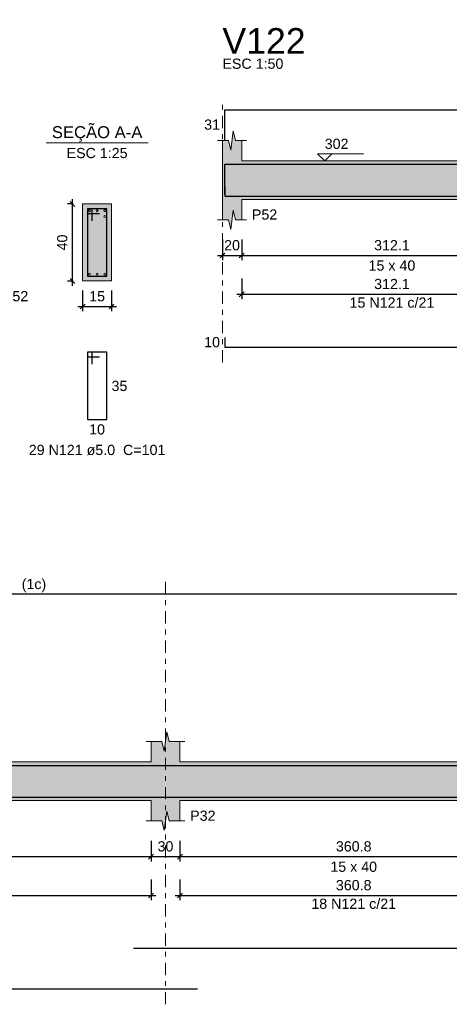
# Model space of a CAD drawing. Header units: millimetres. Extents: x 0 to 119, y 0 to 84.
# Tile 4 of 34: x 17 to 26, y 21 to 41. Entities that reach past the tile are written whole.
import ezdxf

# ---------------------------------------------------------------- set-up
doc = ezdxf.new("R2010")
doc.units = ezdxf.units.MM
doc.header["$MEASUREMENT"] = 0
doc.linetypes.add('DASHDOT', pattern=[2.54, 1.27, -0.635, 0, -0.635])
doc.linetypes.add('NULL', pattern=[0])
doc.layers.get('0').update_dxf_attribs({"lineweight": 18})
for name, color, linetype, lineweight in [('Descrição da armadura', 7, 'Continuous', 0), ('DT-Barras na forma', 2, 'Continuous', 30), ('DT-Barras no corte', 5, 'Continuous', 5), ('DT-Barras rebatidas', 2, 'Continuous', 30), ('DT-Cotas', 9, 'Continuous', 5), ('DT-Forma', 5, 'Continuous', 5), ('DT-Hachura forma vigas', 254, 'Continuous', 5), ('DT-Hachura seção vigas', 254, 'Continuous', 5), ('DT-Pontilhado', 9, 'DASHDOT', 5), ('DT-Textos', 7, 'Continuous', 5), ('DT-Título', 3, 'Continuous', 20), ('Textos armaduras', 7, 'Continuous', 0)]:
    doc.layers.add(name, color=color, linetype=linetype, lineweight=lineweight)
doc.styles.add('Arial', font='txt')
doc.dimstyles.new('UM_25.000000', dxfattribs={"dimtxt": 0.18, "dimasz": 0.1, "dimexe": 0.1, "dimexo": 0.2, "dimgap": 0, "dimtad": 1, "dimtih": 1, "dimtoh": 1, "dimdec": 1, "dimlfac": 25, "dimzin": 0, "dimdsep": 46, "dimtxsty": 'Standard', "dimcen": 0.09, "dimdle": 0.1, "dimadec": 1, "dimazin": 2, "dimtfac": 1, "dimtdec": 4, "dimtofl": 0, "dimtmove": 0, "dimatfit": 3, "dimfxl": 1, "dimtolj": 1, "dimarcsym": 0})
doc.dimstyles.new('UM_50.000000', dxfattribs={"dimtxt": 0.18, "dimasz": 0.1, "dimexe": 0.1, "dimexo": 0.2, "dimgap": 0, "dimtad": 1, "dimtih": 1, "dimtoh": 1, "dimdec": 1, "dimlfac": 50, "dimzin": 0, "dimdsep": 46, "dimtxsty": 'Standard', "dimcen": 0.09, "dimdle": 0.1, "dimadec": 1, "dimazin": 2, "dimtfac": 1, "dimtdec": 4, "dimtofl": 0, "dimtmove": 0, "dimatfit": 3, "dimfxl": 1, "dimtolj": 1, "dimarcsym": 0})

# ---------------------------------------------------------------- blocks, each defined once
blk = doc.blocks.new('_Oblique')
at = {"color": 0, "linetype": 'ByBlock', "lineweight": -2}
blk.add_line((-0.5, -0.5), (0.5, 0.5), dxfattribs=at)
blk = doc.blocks.new('*D190')
at = {"layer": 'Defpoints', "color": 0}
for p in [(18.35, 37.144), (18.562, 37.144), (18.562, 35.544)]:
    blk.add_point(p, dxfattribs=at)
at = {"layer": 'DT-Cotas', "color": 0, "lineweight": -2}
for p, q in [((18.35, 35.444), (18.35, 37.244)), ((18.362, 37.144), (18.25, 37.144)), ((18.362, 35.544), (18.25, 35.544))]:
    blk.add_line(p, q, dxfattribs=at)
at = {"layer": 'DT-Cotas', "color": 0, "lineweight": -2, "xscale": 0.1, "yscale": 0.1, "zscale": 0.1}
for p, rotation in [((18.35, 37.144), 90), ((18.35, 35.544), 270)]:
    blk.add_blockref('_Oblique', p, dxfattribs=dict(at, rotation=rotation))
at = {"layer": 'DT-Cotas', "color": 7, "insert": (18.138, 36.344), "char_height": 0.2118, "attachment_point": 5, "rotation": 90, "style": 'Arial'}
blk.add_mtext('\\A1;40', dxfattribs=at)
blk = doc.blocks.new('*D191')
at = {"layer": 'Defpoints', "color": 0}
for p in [(18.562, 35.544), (19.162, 35.544), (19.162, 35.015)]:
    blk.add_point(p, dxfattribs=at)
at = {"layer": 'DT-Cotas', "color": 0, "lineweight": -2}
for p, q in [((18.562, 35.344), (18.562, 34.915)), ((19.162, 35.344), (19.162, 34.915)), ((18.462, 35.015), (19.262, 35.015))]:
    blk.add_line(p, q, dxfattribs=at)
at = {"layer": 'DT-Cotas', "color": 0, "lineweight": -2, "xscale": 0.1, "yscale": 0.1, "zscale": 0.1, "rotation": 180}
blk.add_blockref('_Oblique', (18.562, 35.015), dxfattribs=at)
at = {"layer": 'DT-Cotas', "color": 0, "lineweight": -2, "xscale": 0.1, "yscale": 0.1, "zscale": 0.1}
blk.add_blockref('_Oblique', (19.162, 35.015), dxfattribs=at)
at = {"layer": 'DT-Cotas', "color": 7, "insert": (18.862, 35.227), "char_height": 0.2118, "attachment_point": 5, "rotation": 0.0057, "style": 'Arial'}
blk.add_mtext('\\A1;15', dxfattribs=at)
blk = doc.blocks.new('*D193')
at = {"layer": 'Defpoints', "color": 0}
for p in [(21.464, 36.603), (21.864, 36.603), (21.864, 36.074)]:
    blk.add_point(p, dxfattribs=at)
at = {"layer": 'DT-Cotas', "color": 0, "lineweight": -2}
for p, q in [((21.464, 36.403), (21.464, 35.974)), ((21.864, 36.403), (21.864, 35.974)), ((21.364, 36.074), (21.964, 36.074))]:
    blk.add_line(p, q, dxfattribs=at)
at = {"layer": 'DT-Cotas', "color": 0, "lineweight": -2, "xscale": 0.1, "yscale": 0.1, "zscale": 0.1, "rotation": 180}
blk.add_blockref('_Oblique', (21.464, 36.074), dxfattribs=at)
at = {"layer": 'DT-Cotas', "color": 0, "lineweight": -2, "xscale": 0.1, "yscale": 0.1, "zscale": 0.1}
blk.add_blockref('_Oblique', (21.864, 36.074), dxfattribs=at)
at = {"layer": 'DT-Cotas', "color": 7, "insert": (21.664, 36.286), "char_height": 0.2118, "attachment_point": 5, "rotation": 0.0057, "style": 'Arial'}
blk.add_mtext('\\A1;20', dxfattribs=at)
blk = doc.blocks.new('*D194')
at = {"layer": 'Defpoints', "color": 0}
for p in [(21.864, 36.603), (28.105, 36.603), (28.105, 36.074)]:
    blk.add_point(p, dxfattribs=at)
at = {"layer": 'DT-Cotas', "color": 0, "lineweight": -2}
for p, q in [((21.864, 36.403), (21.864, 35.974)), ((28.105, 36.403), (28.105, 35.974)), ((21.764, 36.074), (28.205, 36.074))]:
    blk.add_line(p, q, dxfattribs=at)
at = {"layer": 'DT-Cotas', "color": 0, "lineweight": -2, "xscale": 0.1, "yscale": 0.1, "zscale": 0.1, "rotation": 180}
blk.add_blockref('_Oblique', (21.864, 36.074), dxfattribs=at)
at = {"layer": 'DT-Cotas', "color": 0, "lineweight": -2, "xscale": 0.1, "yscale": 0.1, "zscale": 0.1}
blk.add_blockref('_Oblique', (28.105, 36.074), dxfattribs=at)
at = {"layer": 'DT-Cotas', "color": 7, "insert": (24.984, 36.286), "char_height": 0.2118, "attachment_point": 5, "rotation": 0.0057, "style": 'Arial'}
blk.add_mtext('\\A1;312.1', dxfattribs=at)
blk = doc.blocks.new('*D202')
at = {"layer": 'Defpoints', "color": 0}
for p in [(21.864, 35.799), (28.105, 35.799), (28.105, 35.269)]:
    blk.add_point(p, dxfattribs=at)
at = {"layer": 'DT-Cotas', "color": 0, "lineweight": -2}
for p, q in [((21.864, 35.599), (21.864, 35.169)), ((28.105, 35.599), (28.105, 35.169)), ((21.764, 35.269), (28.205, 35.269))]:
    blk.add_line(p, q, dxfattribs=at)
at = {"layer": 'DT-Cotas', "color": 0, "lineweight": -2, "xscale": 0.1, "yscale": 0.1, "zscale": 0.1, "rotation": 180}
blk.add_blockref('_Oblique', (21.864, 35.269), dxfattribs=at)
at = {"layer": 'DT-Cotas', "color": 0, "lineweight": -2, "xscale": 0.1, "yscale": 0.1, "zscale": 0.1}
blk.add_blockref('_Oblique', (28.105, 35.269), dxfattribs=at)
at = {"layer": 'DT-Cotas', "color": 7, "insert": (24.984, 35.481), "char_height": 0.2118, "attachment_point": 5, "rotation": 0.0057, "style": 'Arial'}
blk.add_mtext('\\A1;312.1', dxfattribs=at)
blk = doc.blocks.new('*D233')
at = {"layer": 'Defpoints', "color": 0}
for p in [(11.194, 24.126), (19.982, 24.126), (19.982, 23.597)]:
    blk.add_point(p, dxfattribs=at)
at = {"layer": 'DT-Cotas', "color": 0, "lineweight": -2}
for p, q in [((11.194, 23.926), (11.194, 23.497)), ((19.982, 23.926), (19.982, 23.497)), ((11.094, 23.597), (20.082, 23.597))]:
    blk.add_line(p, q, dxfattribs=at)
at = {"layer": 'DT-Cotas', "color": 0, "lineweight": -2, "xscale": 0.1, "yscale": 0.1, "zscale": 0.1, "rotation": 180}
blk.add_blockref('_Oblique', (11.194, 23.597), dxfattribs=at)
at = {"layer": 'DT-Cotas', "color": 0, "lineweight": -2, "xscale": 0.1, "yscale": 0.1, "zscale": 0.1}
blk.add_blockref('_Oblique', (19.982, 23.597), dxfattribs=at)
at = {"layer": 'DT-Cotas', "color": 7, "insert": (15.588, 23.809), "char_height": 0.2118, "attachment_point": 5, "style": 'Arial'}
blk.add_mtext('\\A1;439.4', dxfattribs=at)
blk = doc.blocks.new('*D234')
at = {"layer": 'Defpoints', "color": 0}
for p in [(19.982, 24.126), (20.582, 24.126), (20.582, 23.597)]:
    blk.add_point(p, dxfattribs=at)
at = {"layer": 'DT-Cotas', "color": 0, "lineweight": -2}
for p, q in [((19.982, 23.926), (19.982, 23.497)), ((20.582, 23.926), (20.582, 23.497)), ((19.882, 23.597), (20.682, 23.597))]:
    blk.add_line(p, q, dxfattribs=at)
at = {"layer": 'DT-Cotas', "color": 0, "lineweight": -2, "xscale": 0.1, "yscale": 0.1, "zscale": 0.1, "rotation": 180}
blk.add_blockref('_Oblique', (19.982, 23.597), dxfattribs=at)
at = {"layer": 'DT-Cotas', "color": 0, "lineweight": -2, "xscale": 0.1, "yscale": 0.1, "zscale": 0.1}
blk.add_blockref('_Oblique', (20.582, 23.597), dxfattribs=at)
at = {"layer": 'DT-Cotas', "color": 7, "insert": (20.282, 23.809), "char_height": 0.2118, "attachment_point": 5, "rotation": 0.0057, "style": 'Arial'}
blk.add_mtext('\\A1;30', dxfattribs=at)
blk = doc.blocks.new('*D235')
at = {"layer": 'Defpoints', "color": 0}
for p in [(20.582, 24.126), (27.798, 24.126), (27.798, 23.597)]:
    blk.add_point(p, dxfattribs=at)
at = {"layer": 'DT-Cotas', "color": 0, "lineweight": -2}
for p, q in [((20.582, 23.926), (20.582, 23.497)), ((27.798, 23.926), (27.798, 23.497)), ((20.482, 23.597), (27.898, 23.597))]:
    blk.add_line(p, q, dxfattribs=at)
at = {"layer": 'DT-Cotas', "color": 0, "lineweight": -2, "xscale": 0.1, "yscale": 0.1, "zscale": 0.1, "rotation": 180}
blk.add_blockref('_Oblique', (20.582, 23.597), dxfattribs=at)
at = {"layer": 'DT-Cotas', "color": 0, "lineweight": -2, "xscale": 0.1, "yscale": 0.1, "zscale": 0.1}
blk.add_blockref('_Oblique', (27.798, 23.597), dxfattribs=at)
at = {"layer": 'DT-Cotas', "color": 7, "insert": (24.19, 23.809), "char_height": 0.2118, "attachment_point": 5, "style": 'Arial'}
blk.add_mtext('\\A1;360.8', dxfattribs=at)
blk = doc.blocks.new('*D246')
at = {"layer": 'Defpoints', "color": 0}
for p in [(11.194, 23.321), (19.982, 23.321), (19.982, 22.792)]:
    blk.add_point(p, dxfattribs=at)
at = {"layer": 'DT-Cotas', "color": 0, "lineweight": -2}
for p, q in [((11.194, 23.121), (11.194, 22.692)), ((19.982, 23.121), (19.982, 22.692)), ((11.094, 22.792), (20.082, 22.792))]:
    blk.add_line(p, q, dxfattribs=at)
at = {"layer": 'DT-Cotas', "color": 0, "lineweight": -2, "xscale": 0.1, "yscale": 0.1, "zscale": 0.1, "rotation": 180}
blk.add_blockref('_Oblique', (11.194, 22.792), dxfattribs=at)
at = {"layer": 'DT-Cotas', "color": 0, "lineweight": -2, "xscale": 0.1, "yscale": 0.1, "zscale": 0.1}
blk.add_blockref('_Oblique', (19.982, 22.792), dxfattribs=at)
at = {"layer": 'DT-Cotas', "color": 7, "insert": (15.588, 23.004), "char_height": 0.2118, "attachment_point": 5, "style": 'Arial'}
blk.add_mtext('\\A1;439.4', dxfattribs=at)
blk = doc.blocks.new('*D247')
at = {"layer": 'Defpoints', "color": 0}
for p in [(20.582, 23.321), (27.798, 23.321), (27.798, 22.792)]:
    blk.add_point(p, dxfattribs=at)
at = {"layer": 'DT-Cotas', "color": 0, "lineweight": -2}
for p, q in [((20.582, 23.121), (20.582, 22.692)), ((27.798, 23.121), (27.798, 22.692)), ((20.482, 22.792), (27.898, 22.792))]:
    blk.add_line(p, q, dxfattribs=at)
at = {"layer": 'DT-Cotas', "color": 0, "lineweight": -2, "xscale": 0.1, "yscale": 0.1, "zscale": 0.1, "rotation": 180}
blk.add_blockref('_Oblique', (20.582, 22.792), dxfattribs=at)
at = {"layer": 'DT-Cotas', "color": 0, "lineweight": -2, "xscale": 0.1, "yscale": 0.1, "zscale": 0.1}
blk.add_blockref('_Oblique', (27.798, 22.792), dxfattribs=at)
at = {"layer": 'DT-Cotas', "color": 7, "insert": (24.19, 23.004), "char_height": 0.2118, "attachment_point": 5, "style": 'Arial'}
blk.add_mtext('\\A1;360.8', dxfattribs=at)

msp = doc.modelspace()

# ---------------------------------------------------------------- hatches: boundary and pattern name
at = {"layer": 'DT-Hachura forma vigas', "linetype": 'Continuous'}
for points in [[(28.5049, 37.2389), (32.8577, 37.2389), (32.8577, 38.0389), (28.5049, 38.0389), (28.5049, 38.4625), (28.3799, 38.4625), (28.3299, 38.6625), (28.2799, 38.2625), (28.2299, 38.4625), (28.1049, 38.4625), (28.1049, 38.0389), (21.8637, 38.0389), (21.8637, 38.4625), (21.7387, 38.4625), (21.6887, 38.6625), (21.6387, 38.2625), (21.5887, 38.4625), (21.4637, 38.4625), (21.4637, 38.0389), (21.4637, 37.2389), (21.4637, 36.8153), (21.5887, 36.8153), (21.6387, 36.6153), (21.6887, 37.0153), (21.7387, 36.8153), (21.8637, 36.8153), (21.8637, 37.2389), (28.1049, 37.2389), (28.1049, 36.8153), (28.2299, 36.8153), (28.2799, 36.6153), (28.3299, 37.0153), (28.3799, 36.8153), (28.5049, 36.8153), (28.5049, 37.2389)], [(28.3977, 24.7617), (36.8115, 24.7617), (36.8115, 25.5617), (28.3977, 25.5617), (28.3977, 25.9853), (28.1727, 25.9853), (28.1227, 26.1853), (28.0727, 25.7853), (28.0227, 25.9853), (27.7977, 25.9853), (27.7977, 25.5617), (20.5823, 25.5617), (20.5823, 25.9853), (20.3573, 25.9853), (20.3073, 26.1853), (20.2573, 25.7853), (20.2073, 25.9853), (19.9823, 25.9853), (19.9823, 25.5617), (11.1939, 25.5617), (11.1939, 25.9853), (11.0689, 25.9853), (11.0189, 26.1853), (10.9689, 25.7853), (10.9189, 25.9853), (10.7939, 25.9853), (10.7939, 25.5617), (10.1277, 25.5617), (10.1277, 24.7617), (10.7939, 24.7617), (10.7939, 24.3381), (10.9189, 24.3381), (10.9689, 24.1381), (11.0189, 24.5381), (11.0689, 24.3381), (11.1939, 24.3381), (11.1939, 24.7617), (19.9823, 24.7617), (19.9823, 24.3381), (20.2073, 24.3381), (20.2573, 24.1381), (20.3073, 24.5381), (20.3573, 24.3381), (20.5823, 24.3381), (20.5823, 24.7617), (27.7977, 24.7617), (27.7977, 24.3381), (28.0227, 24.3381), (28.0727, 24.1381), (28.1227, 24.5381), (28.1727, 24.3381), (28.3977, 24.3381), (28.3977, 24.7617)]]:
    msp.add_hatch(color=254, dxfattribs=at).paths.add_polyline_path(points)
at = {"layer": 'DT-Hachura seção vigas', "linetype": 'Continuous'}
msp.add_hatch(color=254, dxfattribs=at).paths.add_polyline_path([(18.5617, 35.5445), (18.5617, 35.5445), (19.1617, 35.5445), (19.1617, 37.1445), (18.5617, 37.1445), (18.5617, 35.5445)])

# ---------------------------------------------------------------- linework, layer by layer
at = {"layer": 'DT-Barras na forma'}
for p, q in [((18.7617, 37.0445), (18.6617, 37.0445)), ((18.6617, 37.0445), (18.6617, 35.6445)), ((19.0617, 37.0445), (18.6617, 37.0445)), ((18.6617, 37.0445), (18.6617, 36.9445)), ((18.7617, 36.7945), (18.7617, 37.0445)), ((19.0617, 35.6445), (19.0617, 37.0445)), ((18.6617, 36.9445), (18.9117, 36.9445)), ((18.6617, 35.6445), (19.0617, 35.6445))]:
    msp.add_line(p, q, dxfattribs=at)
for points in [[(21.5137, 37.3475), (21.5137, 37.9689), (43.5103, 37.9689), (43.5103, 37.3017)], [(21.5137, 37.5069), (21.5137, 37.3069), (43.5103, 37.3069), (43.5103, 37.5069)], [(3.9007, 25.2617), (3.9007, 25.4917), (27.6707, 25.4917)], [(3.9007, 25.0317), (3.9007, 24.8317), (20.9495, 24.8317)], [(19.6152, 24.8317), (37.6287, 24.8317)]]:
    msp.add_lwpolyline(points, dxfattribs=at)
at = {"layer": 'DT-Barras no corte'}
for centre in [(18.7017, 37.0045), (18.8617, 37.0045), (19.0217, 37.0045), (19.0217, 36.8845), (18.7017, 35.6845), (18.8617, 35.6845), (19.0217, 35.6845)]:
    msp.add_circle(centre, 0.02, dxfattribs=at)
at = {"layer": 'DT-Barras rebatidas'}
for points in [[(21.5137, 38.4771), (21.5137, 39.0985), (43.5103, 39.0985), (43.5103, 38.4313)], [(21.5137, 34.3722), (21.5137, 34.1722), (43.5103, 34.1722), (43.5103, 34.3722)], [(18.7617, 33.8178), (18.7617, 34.0678), (18.6617, 34.0678), (18.6617, 32.6678), (19.0617, 32.6678), (19.0617, 34.0678), (18.6617, 34.0678), (18.6617, 33.9678), (18.9117, 33.9678)], [(3.9007, 28.8199), (3.9007, 29.0499), (27.6707, 29.0499)], [(19.6152, 21.6971), (37.6287, 21.6971)], [(3.9007, 21.0499), (3.9007, 20.8499), (20.9495, 20.8499)]]:
    msp.add_lwpolyline(points, dxfattribs=at)
at = {"layer": 'DT-Forma'}
for p, q in [((21.6387, 38.2625), (21.6887, 38.6625)), ((21.6887, 38.6625), (21.7387, 38.4625)), ((21.3637, 38.4625), (21.5887, 38.4625)), ((21.4637, 38.0389), (21.4637, 38.4625)), ((21.5887, 38.4625), (21.6387, 38.2625)), ((21.7387, 38.4625), (21.9637, 38.4625)), ((21.8637, 38.4625), (21.8637, 38.0389)), ((21.8637, 38.0389), (28.1049, 38.0389)), ((21.4637, 37.2389), (21.4637, 36.8153)), ((21.8637, 36.8153), (21.8637, 37.2389)), ((21.8637, 37.2389), (28.1049, 37.2389)), ((19.1617, 37.1445), (18.5617, 37.1445)), ((18.5617, 37.1445), (18.5617, 35.5445)), ((19.1617, 35.5445), (19.1617, 37.1445)), ((21.6387, 36.6153), (21.6887, 37.0153)), ((21.6887, 37.0153), (21.7387, 36.8153)), ((21.3637, 36.8153), (21.5887, 36.8153)), ((21.5887, 36.8153), (21.6387, 36.6153)), ((21.7387, 36.8153), (21.9637, 36.8153)), ((18.5617, 35.5445), (19.1617, 35.5445)), ((20.2573, 25.7853), (20.3073, 26.1853)), ((20.3073, 26.1853), (20.3573, 25.9853)), ((19.8823, 25.9853), (20.2073, 25.9853)), ((19.9823, 25.5617), (19.9823, 25.9853)), ((20.2073, 25.9853), (20.2573, 25.7853)), ((20.3573, 25.9853), (20.6823, 25.9853)), ((20.5823, 25.9853), (20.5823, 25.5617)), ((11.1939, 25.5617), (19.9823, 25.5617)), ((20.5823, 25.5617), (27.7977, 25.5617)), ((11.1939, 24.7617), (19.9823, 24.7617)), ((19.9823, 24.7617), (19.9823, 24.3381)), ((20.5823, 24.3381), (20.5823, 24.7617)), ((20.5823, 24.7617), (27.7977, 24.7617)), ((20.2573, 24.1381), (20.3073, 24.5381)), ((20.3073, 24.5381), (20.3573, 24.3381)), ((19.8823, 24.3381), (20.2073, 24.3381)), ((20.2073, 24.3381), (20.2573, 24.1381)), ((20.3573, 24.3381), (20.6823, 24.3381))]:
    msp.add_line(p, q, dxfattribs=at)
at = {"layer": 'DT-Forma', "linetype": 'Continuous'}
msp.add_line((21.4637, 37.2389), (21.4637, 38.0389), dxfattribs=at)
at = {"layer": 'DT-Pontilhado', "ltscale": 0.2}
for p, q in [((21.4637, 33.8545), (21.4637, 39.3103)), ((20.2823, 20.5322), (20.2823, 29.3323))]:
    msp.add_line(p, q, dxfattribs=at)
at = {"layer": 'DT-Textos'}
msp.add_line((17.8027, 38.4094), (19.9207, 38.4094), dxfattribs=at)
msp.add_lwpolyline([(23.7361, 38.1871), (23.5878, 38.0389), (23.4396, 38.1871), (24.3927, 38.1871)], dxfattribs=at)

# ---------------------------------------------------------------- texts
at = {"layer": 'Descrição da armadura', "linetype": 'NULL', "char_height": 0.2118, "attachment_point": 8, "line_spacing_factor": 0.9, "style": 'Arial'}
for s, insert, width in [('15 N121 c/21', (24.9843, 34.9874), 3.450264), ('29 N121 ø5.0  C=101', (18.8619, 31.9268), 5.562109), ('18 N121 c/21', (24.19, 22.5103), 3.450264)]:
    msp.add_mtext(s, dxfattribs=dict(at, insert=insert, width=width))
at = {"layer": 'DT-Textos', "linetype": 'NULL', "line_spacing_factor": 0.798, "style": 'Arial'}
for s, insert, char_height, width, attachment_point in [('ESC 1:50', (21.4639, 39.9458), 0.2118, 2.482559, 7), ('SEÇÃO A-A', (18.8619, 38.4339), 0.2471, 3.812061, 8), ('302', (23.5879, 38.2828), 0.2118, 0.967705, 7), ('ESC 1:25', (18.8619, 38.0918), 0.2118, 2.482559, 8), ('P52', (22.0759, 36.8158), 0.2118, 1.031992, 7), ('15 x 40', (24.9839, 35.7568), 0.2118, 1.902559, 8), ('P52', (16.9059, 35.1208), 0.2118, 1.031992, 7), ('(1c)', (17.2959, 29.0859), 0.2118, 0.998857, 7), ('P32', (20.7939, 24.3378), 0.2118, 1.031992, 7), ('15 x 40', (24.1899, 23.2788), 0.2118, 1.902559, 8)]:
    msp.add_mtext(s, dxfattribs=dict(at, insert=insert, char_height=char_height, width=width, attachment_point=attachment_point))
at = {"layer": 'DT-Título', "linetype": 'NULL', "insert": (21.4639, 40.2636), "char_height": 0.5295, "width": 3.456465, "attachment_point": 7, "line_spacing_factor": 0.798, "style": 'Arial'}
msp.add_mtext('V122', dxfattribs=at)
at = {"layer": 'Textos armaduras', "linetype": 'NULL', "char_height": 0.2118, "width": 1.045137, "line_spacing_factor": 0.9, "style": 'Arial'}
for s, insert, attachment_point in [('31', (21.4137, 38.6819), 9), ('10', (21.4137, 34.1663), 9), ('35', (19.1617, 33.4737), 1), ('10', (18.8617, 32.5705), 2)]:
    msp.add_mtext(s, dxfattribs=dict(at, insert=insert, attachment_point=attachment_point))

# ---------------------------------------------------------------- dimensions: what is measured, and where the dimension line sits
at = {"layer": 'DT-Cotas'}
dim = msp.add_linear_dim(base=(18.3499, 37.1445), p1=(18.5617, 35.5445), p2=(18.5617, 37.1445), angle=90, dimstyle='UM_25.000000', override={"dimtxt": 0.2118, "dimasz": 0.1, "dimexe": 0.1, "dimexo": 0.2, "dimtad": 1, "dimtih": 0, "dimtoh": 0, "dimdec": 1, "dimlfac": 25, "dimzin": 8, "dimtxsty": 'Arial', "dimblk": 'Oblique', "dimblk1": 'Oblique', "dimblk2": 'Oblique', "dimsah": 1, "dimdle": 0.1, "dimse1": 0, "dimse2": 0, "dimclrt": 7, "dimadec": 1, "dimazin": 3, "dimtmove": 2, "dimldrblk": 'Oblique'}, dxfattribs=at)
dim.commit()
dim.dimension.update_dxf_attribs({"geometry": '*D190', "text_midpoint": (18.1381, 36.3445), "dimtype": 160, "text_rotation": 90})
for base, p1, p2, dimstyle, override, picture, middle in [((21.8637, 36.074), (21.4637, 36.6035), (21.8637, 36.6035), 'UM_50.000000', {"dimtxt": 0.2118, "dimasz": 0.1, "dimexe": 0.1, "dimexo": 0.2, "dimtad": 1, "dimtih": 0, "dimtoh": 0, "dimdec": 1, "dimlfac": 50, "dimzin": 8, "dimtxsty": 'Arial', "dimblk": 'Oblique', "dimblk1": 'Oblique', "dimblk2": 'Oblique', "dimsah": 1, "dimdle": 0.1, "dimse1": 0, "dimse2": 0, "dimclrt": 7, "dimadec": 1, "dimazin": 3, "dimtmove": 2, "dimldrblk": 'Oblique'}, '*D193', (21.6637, 36.2858)), ((28.1049, 36.074), (21.8637, 36.6035), (28.1049, 36.6035), 'UM_50.000000', {"dimtxt": 0.2118, "dimasz": 0.1, "dimexe": 0.1, "dimexo": 0.2, "dimtad": 1, "dimtih": 0, "dimtoh": 0, "dimdec": 1, "dimlfac": 50, "dimzin": 8, "dimtxsty": 'Arial', "dimblk": 'Oblique', "dimblk1": 'Oblique', "dimblk2": 'Oblique', "dimsah": 1, "dimdle": 0.1, "dimse1": 0, "dimse2": 0, "dimclrt": 7, "dimadec": 1, "dimazin": 3, "dimtmove": 2, "dimldrblk": 'Oblique'}, '*D194', (24.9843, 36.2858)), ((28.1049, 35.2691), (21.8637, 35.7986), (28.1049, 35.7986), 'UM_50.000000', {"dimtxt": 0.2118, "dimasz": 0.1, "dimexe": 0.1, "dimexo": 0.2, "dimtad": 1, "dimtih": 0, "dimtoh": 0, "dimdec": 1, "dimlfac": 50, "dimzin": 8, "dimtxsty": 'Arial', "dimblk": 'Oblique', "dimblk1": 'Oblique', "dimblk2": 'Oblique', "dimsah": 1, "dimdle": 0.1, "dimse1": 0, "dimse2": 0, "dimclrt": 7, "dimadec": 1, "dimazin": 3, "dimtmove": 2, "dimldrblk": 'Oblique'}, '*D202', (24.9843, 35.4809)), ((19.1617, 35.015), (18.5617, 35.5445), (19.1617, 35.5445), 'UM_25.000000', {"dimtxt": 0.2118, "dimasz": 0.1, "dimexe": 0.1, "dimexo": 0.2, "dimtad": 1, "dimtih": 0, "dimtoh": 0, "dimdec": 1, "dimlfac": 25, "dimzin": 8, "dimtxsty": 'Arial', "dimblk": 'Oblique', "dimblk1": 'Oblique', "dimblk2": 'Oblique', "dimsah": 1, "dimdle": 0.1, "dimse1": 0, "dimse2": 0, "dimclrt": 7, "dimadec": 1, "dimazin": 3, "dimtmove": 2, "dimldrblk": 'Oblique'}, '*D191', (18.8617, 35.2268)), ((20.5823, 23.5968), (19.9823, 24.1263), (20.5823, 24.1263), 'UM_50.000000', {"dimtxt": 0.2118, "dimasz": 0.1, "dimexe": 0.1, "dimexo": 0.2, "dimtad": 1, "dimtih": 0, "dimtoh": 0, "dimdec": 1, "dimlfac": 50, "dimzin": 8, "dimtxsty": 'Arial', "dimblk": 'Oblique', "dimblk1": 'Oblique', "dimblk2": 'Oblique', "dimsah": 1, "dimdle": 0.1, "dimse1": 0, "dimse2": 0, "dimclrt": 7, "dimadec": 1, "dimazin": 3, "dimtmove": 2, "dimldrblk": 'Oblique'}, '*D234', (20.2823, 23.8086))]:
    dim = msp.add_linear_dim(base=base, p1=p1, p2=p2, dimstyle=dimstyle, override=override, dxfattribs=at)
    dim.commit()
    dim.dimension.update_dxf_attribs({"geometry": picture, "text_midpoint": middle, "dimtype": 160, "text_rotation": 0.00573})
for base, p1, p2, picture, middle in [((19.9823, 23.5968), (11.1939, 24.1263), (19.9823, 24.1263), '*D233', (15.5881, 23.8086)), ((27.7977, 23.5968), (20.5823, 24.1263), (27.7977, 24.1263), '*D235', (24.19, 23.8086)), ((19.9823, 22.792), (11.1939, 23.3215), (19.9823, 23.3215), '*D246', (15.5881, 23.0038)), ((27.7977, 22.792), (20.5823, 23.3215), (27.7977, 23.3215), '*D247', (24.19, 23.0038))]:
    dim = msp.add_linear_dim(base=base, p1=p1, p2=p2, dimstyle='UM_50.000000', override={"dimtxt": 0.2118, "dimasz": 0.1, "dimexe": 0.1, "dimexo": 0.2, "dimtad": 1, "dimtih": 0, "dimtoh": 0, "dimdec": 1, "dimlfac": 50, "dimzin": 8, "dimtxsty": 'Arial', "dimblk": 'Oblique', "dimblk1": 'Oblique', "dimblk2": 'Oblique', "dimsah": 1, "dimdle": 0.1, "dimse1": 0, "dimse2": 0, "dimclrt": 7, "dimadec": 1, "dimazin": 3, "dimtmove": 2, "dimldrblk": 'Oblique'}, dxfattribs=at)
    dim.commit()
    dim.dimension.update_dxf_attribs({"geometry": picture, "text_midpoint": middle, "dimtype": 160})

doc.saveas('drawing.dxf')
